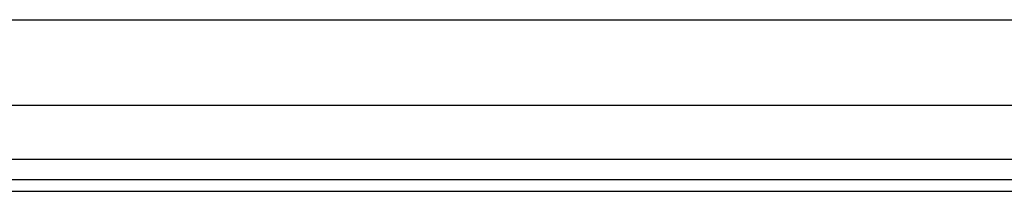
# Model space of a CAD drawing. Header units: inches. Extents: x 4 to 114, y 7 to 59.
# Tile 25 of 55: x 18.789 to 23.318, y 27.77 to 28.558. Entities that reach past the tile are written whole.
import ezdxf

# ---------------------------------------------------------------- set-up
doc = ezdxf.new("R2010")
doc.units = ezdxf.units.IN
doc.header["$MEASUREMENT"] = 0
doc.layers.add('Visible Edges(ANSI)', color=7, linetype='Continuous', lineweight=25)
doc.layers.add('Visible Tangent Edges(ANSI)', color=7, linetype='Continuous', lineweight=25)

msp = doc.modelspace()

# ---------------------------------------------------------------- linework, layer by layer
at = {"layer": 'Visible Edges(ANSI)'}
for p, q in [((4.7708, 28.5578), (26.9149, 28.5578)), ((26.9149, 28.1641), (4.7708, 28.1641)), ((27.666, 27.8234), (4.04, 27.8234)), ((4.04, 27.7704), (27.666, 27.7704))]:
    msp.add_line(p, q, dxfattribs=at)
at = {"layer": 'Visible Tangent Edges(ANSI)'}
msp.add_line((27.666, 27.9164), (4.04, 27.9164), dxfattribs=at)

doc.saveas('drawing.dxf')
